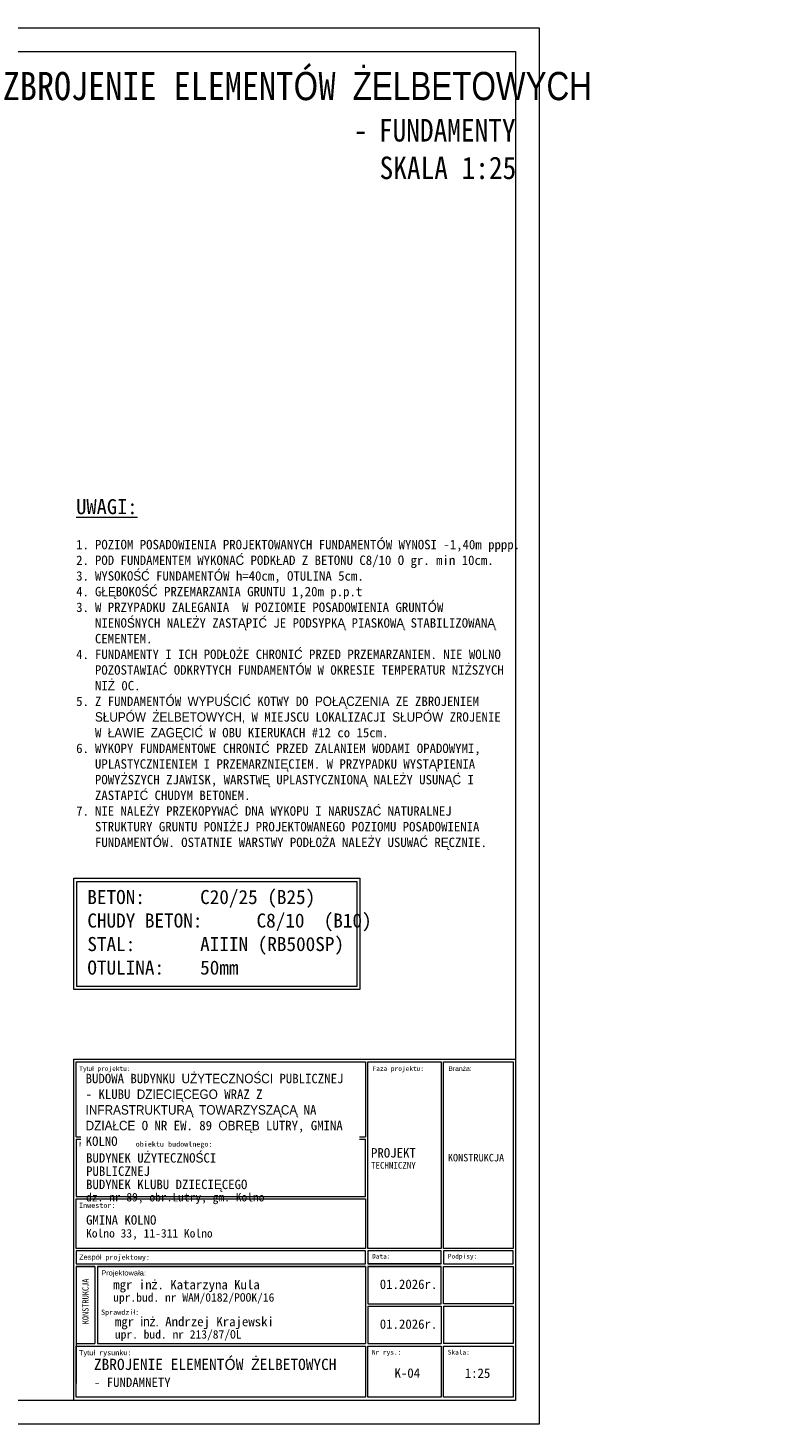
# Model space of a CAD drawing. Header units: millimetres. Extents: x -6343 to 9945, y -9929 to 237.
# Tile 5 of 43: x -5280 to -4877, y -9929 to -9186. Entities that reach past the tile are written whole.
import ezdxf

# ---------------------------------------------------------------- set-up
doc = ezdxf.new("R2010")
doc.units = ezdxf.units.MM
doc.linetypes.add('HIDDEN2', pattern=[4.7625, 3.175, -1.5875])
for name, color, linetype, lineweight in [('_k_opis', 7, 'Continuous', 13), ('_k_tabela', 7, 'Continuous', 13), ('_k_widok', 7, 'Continuous', 18), ('_k_wymiar', 7, 'Continuous', 9), ('_k_zarys', 7, 'HIDDEN2', 20), ('POM', 7, 'Continuous', 15)]:
    doc.layers.add(name, color=color, linetype=linetype, lineweight=lineweight)
doc.styles.add('GENERATED_STYLE_1', font='MS Gothic.ttf')
doc.styles.add('GENERATED_STYLE_2', font='MS Gothic.ttf')
doc.styles.add('Katarzyna', font='MS Gothic.ttf')

# ---------------------------------------------------------------- blocks, each defined once
blk = doc.blocks.new('Tabela_K_KD')
at = {"layer": '_k_tabela', "ltscale": 1000}
for p, q in [((0, 726.1), (940, 726.1)), ((0, 0), (0, 726.1)), ((5.4, 720.7), (620.7, 720.7)), ((5.4, 561.2), (5.4, 720.7)), ((620.7, 720.7), (620.7, 561.2)), ((625.7, 720.7), (782, 720.7)), ((625.7, 323.7), (625.7, 720.7)), ((782, 720.7), (782, 323.7)), ((787, 720.7), (935, 720.7)), ((787, 323.7), (787, 720.7)), ((935, 720.7), (935, 323.7)), ((940, 726.1), (940, 0)), ((5.4, 561.2), (620.7, 561.2)), ((5.4, 555.8), (5.4, 434.4)), ((5.4, 555.8), (620.7, 555.8)), ((620.7, 434.4), (620.7, 555.8)), ((5.4, 434.4), (620.7, 434.4)), ((5.4, 429.1), (620.7, 429.1)), ((5.4, 323.7), (5.4, 429.1)), ((620.7, 429.1), (620.7, 323.7)), ((620.7, 323.7), (5.4, 323.7)), ((620.7, 318.8), (5.4, 318.8)), ((5.4, 318.8), (5.4, 290.8)), ((620.7, 290.8), (620.7, 318.8)), ((782, 323.7), (625.7, 323.7)), ((782, 318.8), (625.7, 318.8)), ((625.7, 318.8), (625.7, 290.8)), ((782, 290.8), (782, 318.8)), ((935, 323.7), (787, 323.7)), ((935, 318.8), (787, 318.8)), ((787, 318.8), (787, 290.8)), ((935, 290.8), (935, 318.8)), ((5.4, 290.8), (620.7, 290.8)), ((5.4, 285.3), (45, 285.3)), ((45, 285.3), (5.4, 285.3)), ((5.4, 285.3), (5.4, 36.5)), ((50.5, 285.3), (620.7, 285.3)), ((620.7, 285.3), (50.5, 285.3)), ((620.7, 285.3), (620.7, 121.3)), ((625.7, 290.8), (782, 290.8)), ((782, 290.8), (625.7, 290.8)), ((625.7, 285.3), (782, 285.3)), ((782, 285.3), (625.7, 285.3)), ((625.7, 285.3), (625.7, 206)), ((782, 206), (782, 285.3)), ((787, 290.8), (935, 290.8)), ((787, 206), (787, 285.3)), ((787, 285.3), (935, 285.3)), ((935, 285.3), (935, 206)), ((625.7, 206), (782, 206)), ((625.7, 200.5), (782, 200.5)), ((625.7, 200.5), (625.7, 121.3)), ((625.7, 200.5), (625.7, 121.3)), ((782, 200.5), (782, 121.3)), ((782, 200.5), (782, 121.3)), ((935, 206), (787, 206)), ((787, 200.5), (934.6, 200.5)), ((787, 200.5), (787, 121.3)), ((787, 200.5), (787, 121.3)), ((934.6, 200.5), (934.6, 121.3)), ((934.6, 200.5), (934.6, 121.3)), ((5.4, 121.3), (45, 121.3)), ((50.5, 121.3), (620.7, 121.3)), ((625.7, 121.3), (782, 121.3)), ((935, 121.3), (787, 121.3)), ((5.4, 7), (5.4, 115.8)), ((5.4, 115.8), (5.4, 36.5)), ((5.4, 115.8), (620.7, 115.8)), ((620.7, 115.8), (620.7, 7)), ((625.7, 115.8), (782, 115.8)), ((625.7, 7), (625.7, 115.8)), ((782, 115.8), (782, 7)), ((787, 115.8), (934.6, 115.8)), ((787, 7), (787, 115.8)), ((934.6, 115.8), (934.6, 7)), ((934.6, 115.8), (934.6, 36.5)), ((934.6, 115.8), (934.6, 36.5)), ((940, 0), (0, 0)), ((620.7, 7), (5.4, 7)), ((782, 7), (625.7, 7)), ((934.6, 7), (787, 7))]:
    blk.add_line(p, q, dxfattribs=at)
for points in [[(45, 285.3), (45, 285.3), (45, 121.3)], [(50.5, 285.3), (50.5, 121.3)]]:
    blk.add_lwpolyline(points, dxfattribs=at)
at = {"layer": '_k_tabela', "attachment_point": 1}
for s, insert, char_height, style in [('\\A1;Tytuł projektu:', (11.3, 711.3), 10, 'GENERATED_STYLE_2'), ('\\A1;Branża:', (797, 711.3), 10, 'GENERATED_STYLE_2'), ('\\A1;Faza projektu:', (635.7, 711.3), 10, 'GENERATED_STYLE_2'), ('\\A1;Nazwa i adres obiektu budowlnego:', (11.3, 551.1), 11, 'GENERATED_STYLE_2'), ('\\A1;{\\fMS Gothic|b0|i0|c128|p49;KONSTRUKCJA}', (796, 524.7), 16, 'GENERATED_STYLE_2'), ('\\A1;Inwestor:', (11.3, 420.8), 11, 'GENERATED_STYLE_1'), ('\\A1;Zespół projektowy:', (11.3, 310.6), 11, 'GENERATED_STYLE_2'), ('\\A1;Data:', (634.8, 312.1), 10, 'GENERATED_STYLE_2'), ('\\A1;Podpisy:', (796, 312.1), 10, 'GENERATED_STYLE_2'), ('\\A1;Projektowała:', (58.5, 277.1), 11, 'GENERATED_STYLE_1'), ('\\A1;01{\\fMS Gothic|b0|i0|c128|p49;.202}6{\\fMS Gothic|b0|i0|c128|p49;r.}', (651.1, 257.5), 20, 'GENERATED_STYLE_2'), ('\\A1;{\\fMS Gothic|b0|i0|c128|p49;Sprawdzi}ł{\\fMS Gothic|b0|i0|c128|p49;:}', (58.1, 193.4), 11, 'GENERATED_STYLE_2'), ('\\A1;01{\\fMS Gothic|b0|i0|c128|p49;.202}6{\\fMS Gothic|b0|i0|c128|p49;r.}', (651.1, 172.7), 20, 'GENERATED_STYLE_2'), ('\\A1;Tytuł rysunku:', (11, 107.5), 11, 'GENERATED_STYLE_2'), ('\\A1;Nr rys.:', (634.4, 107.9), 10, 'GENERATED_STYLE_2'), ('\\A1;Skala:', (795.7, 107.9), 10, 'GENERATED_STYLE_2')]:
    blk.add_mtext(s, dxfattribs=dict(at, insert=insert, char_height=char_height, style=style))
at = {"layer": '_k_tabela', "insert": (632.5, 537), "char_height": 20, "width": 151.282, "attachment_point": 1, "line_spacing_factor": 0.886929, "style": 'GENERATED_STYLE_2'}
blk.add_mtext('\\A1;{\\fMS Gothic|b0|i0|c128|p49;PROJEKT \\fMS Gothic|b0|i0|c238|p49;\\H0.7x;TECHNICZNY}', dxfattribs=at)
at = {"layer": '_k_tabela', "char_height": 20, "attachment_point": 1, "style": 'GENERATED_STYLE_2'}
for s, insert, line_spacing_factor in [('\\A1;{\\fMS Gothic|b0|i0|c128|p49;GMINA }KOLNO\\P{\\H0.9x;Kolno 33, 11-311 Kolno}', (26.2, 394.2), 0.880579), ('\\A1;{\\fMS Gothic|b0|i0|c128|p49;mgr in}ż{\\fMS Gothic|b0|i0|c128|p49;. Katarzyna Kula\\H0.9x;\\Pupr.bud. nr WAM/0182/POOK/16\\H1.1111x; }', (84, 256.6), 0.845413), ('\\A1;mgr inż. Andrzej Krajewski\\P{\\H0.9x;upr. bud. nr 213/87/OL}', (87.6, 178), 0.845413)]:
    blk.add_mtext(s, dxfattribs=dict(at, insert=insert, line_spacing_factor=line_spacing_factor))
at = {"layer": '_k_tabela', "insert": (18.4, 162.2), "char_height": 13, "attachment_point": 1, "rotation": 90, "line_spacing_factor": 0.845413, "style": 'GENERATED_STYLE_2'}
blk.add_mtext('\\A1;{\\fMS Gothic|b0|i0|c128|p49;KONSTRUKCJA}', dxfattribs=at)
at = {"layer": '_k_tabela', "insert": (25.3, 695.1), "char_height": 20, "width": 572.544, "attachment_point": 1, "style": 'GENERATED_STYLE_2', "bg_fill": 2}
blk.add_mtext('\\A1;{\\fMS Gothic|b1|i0|c238|p49;BUDOWA BUDYNKU UŻYTECZNOŚCI PUBLICZNEJ - KLUBU DZIECIĘCEGO WRAZ Z INFRASTRUKTURĄ TOWARZYSZĄCĄ NA DZIAŁCE O NR EW. 89 OBRĘB LUTRY, GMINA KOLNO }', dxfattribs=at)
at = {"layer": '_k_tabela', "insert": (26.2, 526.2), "char_height": 20, "width": 400.102, "attachment_point": 1, "line_spacing_factor": 0.845413, "style": 'GENERATED_STYLE_2'}
blk.add_mtext('\\A1;{\\fMS Gothic|b0|i0|c128|p49;BUDYNEK U}Ż{\\fMS Gothic|b0|i0|c128|p49;YTECZNO}Ś{\\fMS Gothic|b0|i0|c128|p49;CI PUBLICZNEJ \\P}BUDYNEK {\\fMS Gothic|b0|i0|c128|p49;KLUBU DZIECI}Ę{\\fMS Gothic|b0|i0|c128|p49;CEGO\\P\\H0.9x;dz. nr \\fMS Gothic|b0|i0|c238|p49;89,\\fMS Gothic|b0|i0|c128|p49; obr.\\fMS Gothic|b0|i0|c238|p49;Lutry, gm. Kolno}', dxfattribs=at)
blk = doc.blocks.new('tabela_konstrukcja')
at = {"layer": '_k_wymiar', "xscale": 0.5, "yscale": 0.5, "zscale": 0.5}
blk.add_blockref('Tabela_K_KD', (-470, 0), dxfattribs=at)

msp = doc.modelspace()

# ---------------------------------------------------------------- linework, layer by layer
at = {"layer": '_k_tabela', "ltscale": 10}
for points in [[(-5007.81, -9186.24), (-5007.81, -9928.74), (-6057.81, -9928.74), (-6057.81, -9186.24)], [(-5020.31, -9198.74), (-5020.31, -9916.24), (-6007.81, -9916.24), (-6007.81, -9198.74)]]:
    msp.add_lwpolyline(points, close=True, dxfattribs=at)
at = {"layer": '_k_wymiar', "ltscale": 0.1}
for points in [[(-5255.31, -9638.5), (-5103.05, -9638.5), (-5103.05, -9697.58), (-5255.31, -9697.58)], [(-5253.69, -9640.12), (-5104.67, -9640.12), (-5104.67, -9695.96), (-5253.69, -9695.96)]]:
    msp.add_lwpolyline(points, close=True, dxfattribs=at)

# ---------------------------------------------------------------- texts
at = {"layer": '_k_opis', "ltscale": 5, "char_height": 5, "attachment_point": 1, "style": 'Katarzyna'}
for s, insert in [('\\pi1013.5;{\\fMS Gothic|b1|i0|c238|p49;\\H3x;ZBROJENIE ELEMENTÓW ŻELBETOWYCH\\P\\pi1203.2,l20,t1238.2;\\fMS Gothic|b0|i0|c238|p49;\\H0.8x;-^IFUNDAMENTY\\P\\pi1238.6,l0,tz;SKALA 1:25}', (-6344.94, -9209.65)), ('\\pi1013.5;{\\fMS Gothic|b1|i0|c238|p49;\\H3x;ZBROJENIE ELEMENTÓW ŻELBETOWYCH\\P\\pi1105.5;\\fMS Gothic|b0|i0|c238|p49;\\H0.8x;-PODCIĄGI, NADPROŻA, WIEŃCE\\P\\pi1238.6;SKALA 1:25}', (-5131.24, -9209.65))]:
    msp.add_mtext_dynamic_manual_height_columns(s, width=1315.029, gutter_width=25, heights=[0], dxfattribs=dict(at, insert=insert))
at = {"layer": '_k_opis', "ltscale": 0.1, "insert": (-5254.03, -9436.83), "char_height": 5, "attachment_point": 1, "style": 'GENERATED_STYLE_1'}
msp.add_mtext_dynamic_manual_height_columns('\\A1;\\pi-10,l10,t10;{\\fMS Gothic|b1|i0|c238|p49;\\H1.6x;\\LUWAGI:\\fMS Gothic|b0|i0|c238|p49;\\P\\fMS Gothic|b0|i0|c128|p49;\\H0.625x;\\l\\P1.^IPOZIOM POSADOWIENIA PROJEKTOWANYCH FUNDAMENTÓW WYNOSI -1,}40{\\fMS Gothic|b0|i0|c128|p49;m pppp.\\P2.^IPOD FUNDAMENTEM WYKONA}Ć {\\fMS Gothic|b0|i0|c128|p49;PODK}Ł{\\fMS Gothic|b0|i0|c128|p49;AD Z BETONU C8/10 O gr. min 10cm.\\P3.^IWYSOKO}ŚĆ {\\fMS Gothic|b0|i0|c128|p49;FUNDAMENTÓW h=40cm, OTULINA 5cm.\\P4.^IG}ŁĘ{\\fMS Gothic|b0|i0|c128|p49;BOKO}ŚĆ {\\fMS Gothic|b0|i0|c128|p49;PRZEMARZANIA GRUNTU 1,20m p.p.t\\P3.^IW PRZYPADKU ZALEGANIA  W POZIOMIE POSADOWIENIA GRUNTÓW NIENO}Ś{\\fMS Gothic|b0|i0|c128|p49;NYCH NALE}Ż{\\fMS Gothic|b0|i0|c128|p49;Y ZAST}Ą{\\fMS Gothic|b0|i0|c128|p49;PI}Ć {\\fMS Gothic|b0|i0|c128|p49;JE PODSYPK}Ą {\\fMS Gothic|b0|i0|c128|p49;PIASKOW}Ą {\\fMS Gothic|b0|i0|c128|p49;STABILIZOWAN}Ą {\\fMS Gothic|b0|i0|c128|p49;CEMENTEM.\\P4.^IFUNDAMENTY I ICH POD}Ł{\\fMS Gothic|b0|i0|c128|p49;O}Ż{\\fMS Gothic|b0|i0|c128|p49;E CHRONI}Ć {\\fMS Gothic|b0|i0|c128|p49;PRZED PRZEMARZANIEM. NIE WOLNO POZOSTAWIA}Ć {\\fMS Gothic|b0|i0|c128|p49;ODKRYTYCH FUNDAMENTÓW W OKRESIE TEMPERATUR NI}Ż{\\fMS Gothic|b0|i0|c128|p49;SZYCH NI}Ż {\\fMS Gothic|b0|i0|c128|p49;0\\A0;C.\\A1; \\P\\A0;\\fMS Gothic|b0|i0|c238|p49;5.^IZ FUNDAMENTÓW WYPUŚCIĆ KOTWY DO POŁĄCZENIA ZE ZBROJENIEM SŁUPÓW ŻELBETOWYCH, }W MIEJSCU LOKALIZACJI SŁUPÓW ZROJENIE W ŁAWIE ZAGĘCIĆ W OBU KIERUKACH #12 co 15cm.\\P{\\fMS Gothic|b0|i0|c128|p49;6.^IWYKOPY FUNDAMENTOWE CHRONI}Ć {\\fMS Gothic|b0|i0|c128|p49;PRZED ZALANIEM WODAMI OPADOWYMI, UPLASTYCZNIENIEM I PRZEMARZNI}Ę{\\fMS Gothic|b0|i0|c128|p49;CIEM. W PRZYPADKU WYST}Ą{\\fMS Gothic|b0|i0|c128|p49;PIENIA POWY}Ż{\\fMS Gothic|b0|i0|c128|p49;SZYCH ZJAWISK, WARSTW}Ę {\\fMS Gothic|b0|i0|c128|p49;UPLASTYCZNION}Ą {\\fMS Gothic|b0|i0|c128|p49;NALE}Ż{\\fMS Gothic|b0|i0|c128|p49;Y USUN}ĄĆ {\\fMS Gothic|b0|i0|c128|p49;I ZASTAPI}Ć {\\fMS Gothic|b0|i0|c128|p49;CHUDYM BETONEM. \\P7.^INIE NALE}Ż{\\fMS Gothic|b0|i0|c128|p49;Y PRZEKOPYWA}Ć {\\fMS Gothic|b0|i0|c128|p49;DNA WYKOPU I NARUSZA}Ć {\\fMS Gothic|b0|i0|c128|p49;NATURALNEJ STRUKTURY GRUNTU PONI}Ż{\\fMS Gothic|b0|i0|c128|p49;EJ PROJEKTOWANEGO POZIOMU POSADOWIENIA FUNDAMENTÓW. OSTATNIE WARSTWY POD}Ł{\\fMS Gothic|b0|i0|c128|p49;O}Ż{\\fMS Gothic|b0|i0|c128|p49;A NALE}Ż{\\fMS Gothic|b0|i0|c128|p49;Y USUWA}Ć {\\fMS Gothic|b0|i0|c128|p49;R}Ę{\\fMS Gothic|b0|i0|c128|p49;CZNIE.}', width=226.8745, gutter_width=1000, heights=[0], dxfattribs=at)
at = {"layer": '_k_tabela', "insert": (-5244.58, -9893.99), "char_height": 6, "width": 234.6812, "attachment_point": 1, "style": 'GENERATED_STYLE_1'}
msp.add_mtext('\\A1;{\\fMS Gothic|b1|i0|c128|p49;ZBROJENIE ELEMENTÓW \\fMS Gothic|b1|i0|c238|p49;Ż\\fMS Gothic|b1|i0|c128|p49;ELBETOWYCH\\P\\fMS Gothic|b0|i0|c128|p49;\\H0.83333x;- FUNDAMNETY}', dxfattribs=at)
at = {"layer": '_k_tabela', "insert": (-5047.33, -9899.17), "char_height": 5, "attachment_point": 1, "style": 'GENERATED_STYLE_1'}
msp.add_mtext('\\A1;1:25', dxfattribs=at)
at = {"layer": '_k_widok', "ltscale": 0.1, "insert": (-5248.08, -9644.7), "char_height": 7.5, "attachment_point": 1, "style": 'GENERATED_STYLE_1'}
msp.add_mtext_dynamic_manual_height_columns('\\A1;{\\fMS Gothic|b0|i0|c128|p49;BETON: ^IC}20/25{\\fMS Gothic|b0|i0|c128|p49; (B2}5{\\fMS Gothic|b0|i0|c128|p49;)\\PCHUDY BETON:^IC8/10  (B10)\\P\\pi-60,l60,t60;STAL:^IAIIIN (RB500SP)\\P\\pi0,l0,tz;OTULINA:^I50mm}', width=569.6838, gutter_width=1000, heights=[0], dxfattribs=at)
at = {"layer": 'POM', "color": 7, "lineweight": 30, "insert": (-5600.52, -9676.44), "char_height": 8, "width": 251.2088, "attachment_point": 1, "style": 'GENERATED_STYLE_1'}
msp.add_mtext('\\pi24.528;SZCZEGÓŁ ŁĄCZENIA PRĘTÓW   ZBROJENIA NA \\P\\pi45.584;POŁĄCZENIACH ŁAW FUNDAMENTOWYCH', dxfattribs=at)

# ---------------------------------------------------------------- next in the draw order: block references
at = {"layer": '_k_zarys', "xscale": 0.5, "yscale": 0.5, "zscale": 0.5}
msp.add_blockref('tabela_konstrukcja', (-5020.31, -9916.24), dxfattribs=at)

# ---------------------------------------------------------------- next in the draw order: texts
at = {"layer": '_k_tabela', "insert": (-5084.68, -9899.09), "char_height": 5, "attachment_point": 1, "style": 'GENERATED_STYLE_1'}
msp.add_mtext('\\A1;{\\fMS Gothic|b1|i0|c238|p49;K-04}', dxfattribs=at)

doc.saveas('drawing.dxf')
